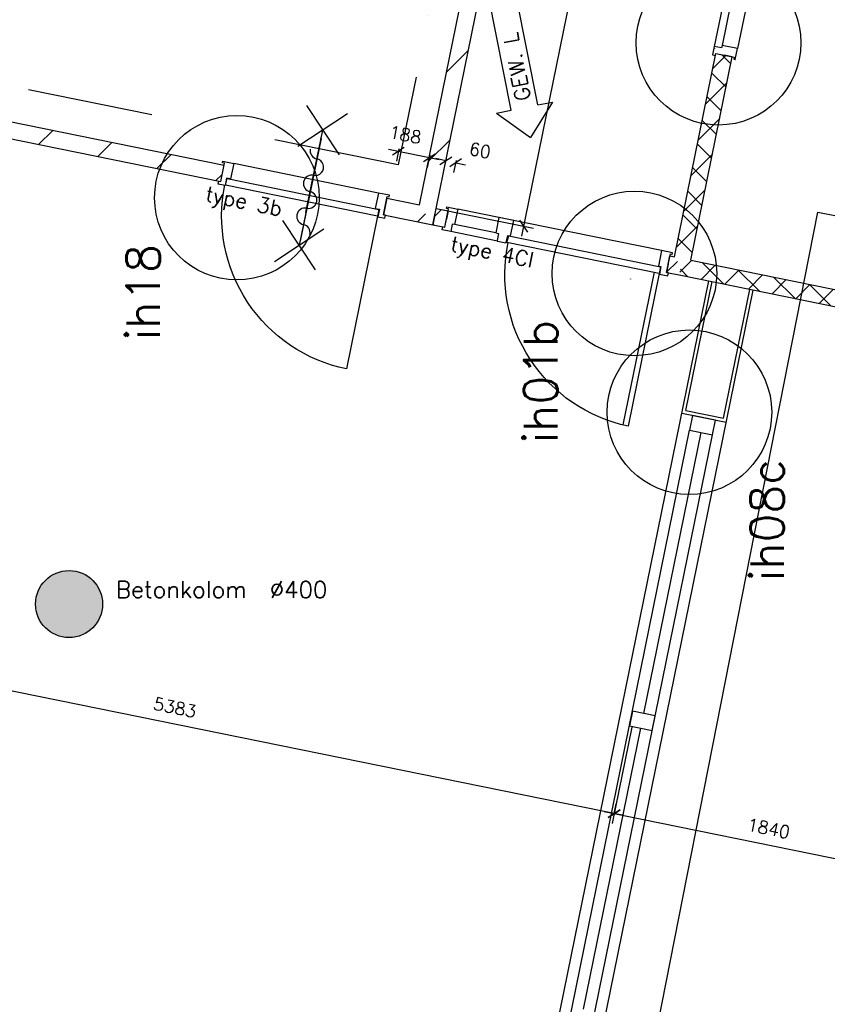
# Model space of a CAD drawing. Extents: x -29284 to 2055880, y -64816 to 121103.
# Tile 66 of 123: x 24821 to 29636, y 59506 to 65379. Entities that reach past the tile are written whole.
import ezdxf
from ezdxf.enums import TextEntityAlignment as Align

# ---------------------------------------------------------------- set-up
doc = ezdxf.new("R2010")
doc.units = 0
doc.header["$LTSCALE"] = 50
doc.header["$MEASUREMENT"] = 0
doc.header["$PDMODE"] = 3
doc.header["$PDSIZE"] = 0.1
doc.linetypes.add('DASHDOT', pattern=[1, 0.5, -0.25, 0, -0.25])
doc.linetypes.add('HIDDEN', pattern=[0.375, 0.25, -0.125])
doc.layers.get('0').update_dxf_attribs({"linetype": 'CONTINUOUS'})
doc.layers.get('DEFPOINTS').update_dxf_attribs({"linetype": 'CONTINUOUS'})
for name, color, linetype in [('00', 7, 'CONTINUOUS'), ('_BRANDCOMPART', 6, 'DASHDOT'), ('_DETAILNUMMERS', 4, 'CONTINUOUS'), ('_DETAILNUMMERSTEKST', 4, 'CONTINUOUS'), ('A--A21--_F123-', 9, 'CONTINUOUS'), ('A--A22--_F123-', 9, 'CONTINUOUS'), ('A--A28--_F12--', 7, 'CONTINUOUS'), ('A--L21--', 3, 'CONTINUOUS'), ('A--L22--', 3, 'CONTINUOUS'), ('A--L22--_F-2--', 7, 'CONTINUOUS'), ('A--L28--', 7, 'CONTINUOUS'), ('A--L28--_F12--', 7, 'CONTINUOUS'), ('A--L28DC1_KONSTR', 1, 'HIDDEN'), ('A--L31--_F123-', 7, 'CONTINUOUS'), ('A--L32--', 7, 'CONTINUOUS'), ('A--L32--_F123-', 1, 'CONTINUOUS'), ('A--L32--_F123-DRAAIR', 7, 'CONTINUOUS'), ('A--L65--', 7, 'CONTINUOUS'), ('A--L65--_F-23-', 7, 'CONTINUOUS'), ('A--L65--_F123-', 7, 'CONTINUOUS'), ('A--M$1A-_F123-', 1, 'CONTINUOUS'), ('A--M01A1_GEWIJZIGDPIJL', 1, 'CONTINUOUS'), ('A--M01B1_GEWIJZIGDPIJL', 2, 'CONTINUOUS'), ('A--M1$A-_F123-', 1, 'CONTINUOUS'), ('A--T$1A-25_TEKST', 2, 'CONTINUOUS'), ('TEKST_KOZIJNMERK', 2, 'CONTINUOUS'), ('X--LR---_CP', 7, 'CONTINUOUS'), ('Z', 7, 'CONTINUOUS')]:
    doc.layers.add(name, color=color, linetype=linetype)
doc.layers.add('bruto vloeroppervlak', color=3, linetype='CONTINUOUS', plot=False)
doc.styles.add('ALFA-0_25', font='ROMANS')
doc.styles.add('B-01', font='SIMPLEX.SHX', dxfattribs={"width": 0.8, "height": 4.5})
doc.styles.add('HIEMSTRA', font='romans.shx')
doc.dimstyles.new('1op2', dxfattribs={"dimscale": 30, "dimtxt": 2.5, "dimasz": 2, "dimexe": 2, "dimexo": 0, "dimgap": 2, "dimtad": 1, "dimdec": 0, "dimzin": 0, "dimdsep": 46, "dimtxsty": 'HIEMSTRA', "dimblk1": 'OBLIQUE', "dimblk2": 'OBLIQUE', "dimsah": 1, "dimcen": -3, "dimdle": 2, "dimclrd": 2, "dimclre": 2, "dimclrt": 3, "dimadec": 0, "dimazin": 0, "dimtfac": 1, "dimtdec": 0, "dimtofl": 0, "dimtmove": 2, "dimatfit": 3, "dimldrblk": 'OBLIQUE', "dimfxl": 1, "dimtvp": 0.833333, "dimtolj": 1, "dimtzin": 0, "dimarcsym": 0})
doc.dimstyles.new('STANDARD$0', dxfattribs={"dimscale": 30, "dimtxt": 2.5, "dimasz": 2, "dimexe": 2, "dimexo": 0, "dimgap": 2, "dimtad": 1, "dimdec": 0, "dimzin": 0, "dimdsep": 46, "dimtxsty": 'ALFA-0_25', "dimblk1": 'OBLIQUE', "dimblk2": 'OBLIQUE', "dimsah": 1, "dimcen": -3, "dimdle": 2, "dimclrd": 1, "dimclre": 1, "dimclrt": 2, "dimadec": 0, "dimazin": 0, "dimtfac": 0.666667, "dimtofl": 0, "dimtmove": 2, "dimatfit": 3, "dimldrblk": 'OBLIQUE', "dimfxl": 1, "dimtvp": 0.833333, "dimtolj": 1, "dimtzin": 0, "dimarcsym": 0})
pattern_1 = [(45, (-28763.22, -63905.21), (-84.85281, 84.85281), []), (135, (-28763.22, -63905.21), (-84.85281, -84.85281), [])]

# ---------------------------------------------------------------- blocks, each defined once
blk = doc.blocks.new('*U1442')
at = {"layer": 'A--A21--_F123-', "color": 2}
for points in [[(-3905.2, -19171.4), (-3964.2, -19210.5), (0, 0), (-49, 10)], [(0, 0), (49, -10), (-3905.2, -19171.4), (-3846.3, -19132.3)]]:
    blk.add_solid(points, dxfattribs=at)
blk = doc.blocks.new('*U1412')
at = {"layer": 'A--A22--_F123-', "linetype": 'Continuous'}
h = blk.add_hatch(dxfattribs=at)
h.set_pattern_fill('ALFALINE', color=256, scale=300, style=0)
h.set_pattern_definition([(45, (-23618.86, -64953.12), (-212.132, 212.132), [])])
h.paths.add_polyline_path([(0, 0), (59, 39), (2420.5, -442), (2410.5, -491), (2400.5, -540), (39, -59)])
at = {"layer": 'A--L22--_F-2--', "color": 3, "linetype": 'Continuous'}
for points in [[(59, 39), (59, 39), (2420.5, -442), (2420.5, -442)], [(39, -59), (39, -59), (2400.5, -540), (2400.5, -540)]]:
    blk.add_lwpolyline(points, dxfattribs=at)
blk = doc.blocks.new('*U1410')
at = {"layer": 'A--A22--_F123-', "linetype": 'Continuous'}
h = blk.add_hatch(dxfattribs=at)
h.set_pattern_fill('ALFALINE', color=256, scale=300, style=0)
h.set_pattern_definition([(45, (-26999.44, -64264.5), (-212.132, 212.132), [])])
h.paths.add_polyline_path([(0, 0), (10, 49), (206, 9.1), (245, -49.9), (284, -108.9), (-10, -49)])
at = {"layer": 'A--L22--_F-2--', "color": 3, "linetype": 'Continuous'}
for points in [[(0, 0), (-10, -49), (284, -108.9), (284, -108.9)], [(0, 0), (10, 49), (206, 9.1), (206, 9.1)]]:
    blk.add_lwpolyline(points, dxfattribs=at)
blk = doc.blocks.new('*U1409')
at = {"layer": 'A--A22--_F123-', "linetype": 'Continuous'}
h = blk.add_hatch(dxfattribs=at)
h.set_pattern_fill('ALFAKRS', color=256, scale=120, style=0)
h.set_pattern_definition([(45, (-28687.77, -63920.58), (-84.85281, 84.85281), []), (135, (-28687.77, -63920.58), (-84.85281, -84.85281), [])])
h.paths.add_polyline_path([(0, 0), (10, 49), (36.4, 43.6), (75.5, -15.4), (65.5, -64.4), (-10, -49)])
at = {"layer": 'A--L22--_F-2--', "color": 2, "linetype": 'Continuous'}
for points in [[(0, 0), (-10, -49), (65.5, -64.4), (65.5, -64.4)], [(0, 0), (10, 49), (36.4, 43.6), (36.4, 43.6)]]:
    blk.add_lwpolyline(points, dxfattribs=at)
blk = doc.blocks.new('Q0340081')
at = {"layer": 'A--L32--_F123-', "color": 2, "linetype": 'Continuous'}
blk.add_lwpolyline([(0, 0), (0, -40), (926.12, -40), (923.12, 0), (0, 0)], close=True, dxfattribs=at)
at = {"layer": 'A--L32--_F123-', "color": 1, "linetype": 'Continuous'}
blk.add_lwpolyline([(0, -40), (0, -970, 0.4142136), (930, -40)], format="xyb", dxfattribs=at)
blk = doc.blocks.new('DR_930TYPE3B')
at = {"layer": 'A--L32--_F123-', "color": 1}
blk.add_line((67, 0), (947, 0), dxfattribs=at)
for points in [[(0, -9), (0, 0), (67, 0), (67, -93.75), (42, -93.75), (42, -139), (0, -139), (0, -121), (12, -121), (12, -9), (0, -9)], [(1014, -9), (1014, 0), (947, 0), (947, -93.75), (972, -93.75), (972, -139), (1014, -139), (1014, -121), (1002, -121), (1002, -9), (1014, -9)]]:
    blk.add_lwpolyline(points, close=True, dxfattribs=at)
at = {"layer": 'X--LR---_CP', "color": 1, "linetype": 'Continuous'}
blk.add_point((0, 0), dxfattribs=at)
blk.add_point((0, 0), dxfattribs=at)
at = {"layer": 'A--L32--', "linetype": 'Continuous'}
blk.add_blockref('Q0340081', (43.94, -95.94), dxfattribs=at)
blk = doc.blocks.new('*U1399')
at = {"layer": 'A--A22--_F123-', "linetype": 'Continuous'}
h = blk.add_hatch(dxfattribs=at)
h.set_pattern_fill('ALFAKRS', color=256, scale=120, style=0)
h.set_pattern_definition([(45, (-27293.4, -64204.61), (-84.85281, 84.85281), []), (135, (-27293.4, -64204.61), (-84.85281, -84.85281), [])])
h.paths.add_polyline_path([(0, 0), (10, 49), (81.5, 34.4), (71.5, -14.6), (61.6, -63.6), (-10, -49)])
at = {"layer": 'A--L22--_F-2--', "color": 2, "linetype": 'Continuous'}
for points in [[(0, 0), (-10, -49), (61.6, -63.6), (71.5, -14.6)], [(0, 0), (10, 49), (81.5, 34.4), (71.5, -14.6)]]:
    blk.add_lwpolyline(points, dxfattribs=at)
blk = doc.blocks.new('S060204-')
at = {"layer": 'A--L65--_F-23-', "color": 255}
blk.add_circle((0, 0), 0.0123, dxfattribs=at)
at = {"layer": 'A--L65--_F123-', "color": 1, "linetype": 'Continuous'}
for points in [[(-1.25, 6.25), (1.25, 3.75)], [(1.25, 6.25), (-1.25, 3.75)], [(0, 0), (0, 5)]]:
    blk.add_lwpolyline(points, dxfattribs=at)
blk = doc.blocks.new('S060205A')
at = {"layer": 'A--L65--_F-23-', "color": 255}
blk.add_circle((0, -0.0123), 0.0123, dxfattribs=at)
at = {"layer": 'A--L65--_F123-', "color": 1, "linetype": 'Continuous'}
blk.add_lwpolyline([(0, -0.0123), (0, 6.2377)], dxfattribs=at)
for points in [[(-0.5, 5.7377, 0.41), (0, 5.2377)], [(0, 4.2377, 1), (0, 5.2377)], [(0, 4.2377, 1), (0, 3.2377)], [(0, 2.2377, 1), (0, 3.2377)], [(0, 2.2377, 1), (0, 1.2377)], [(0.5, 0.7377, 0.41), (0, 1.2377)]]:
    blk.add_lwpolyline(points, format="xyb", dxfattribs=at)
at = {"layer": 'A--L65--', "xscale": -1}
blk.add_blockref('S060204-', (0, 1.4877), dxfattribs=at)
blk.add_blockref('S060204-', (0, 1.4877), dxfattribs=at)
at = {"layer": 'A--L65--', "rotation": 180}
blk.add_blockref('S060204-', (0, 4.4877), dxfattribs=at)
blk.add_blockref('S060204-', (0, 4.4877), dxfattribs=at)
blk = doc.blocks.new('dr_930type4')
at = {"layer": 'A--L32--_F123-', "color": 1}
for p, q in [((67, 0), (1307, 0)), ((1057, -93.8), (1307, -93.8)), ((1038, -139), (1322, -139))]:
    blk.add_line(p, q, dxfattribs=at)
at = {"layer": 'A--L32--_F123-'}
for points in [[(0, -9), (0, 0), (67, 0), (67, -93.8), (52, -93.8), (52, -139), (0, -139), (0, -121), (12, -121), (12, -9), (0, -9)], [(969, 0), (1055, 0), (1057, 0), (1057, -93.8), (1057, -93.8), (1040, -93.8), (1040, -137), (1038, -139), (986, -139), (984, -137), (984, -93.8), (969, -93.8), (967, -93.8), (967, 0)], [(1374, -9), (1374, 0), (1307, 0), (1307, -93.8), (1322, -93.8), (1322, -139), (1374, -139), (1374, -121), (1362, -121), (1362, -9), (1374, -9)], [(54, -95.6), (54, -135.6), (980.1, -135.6), (977.1, -95.6), (54, -95.6)]]:
    blk.add_lwpolyline(points, close=True, dxfattribs=at)
blk.add_point((1374, 0), dxfattribs=at)
blk.add_point((1374, 0), dxfattribs=at)
at = {"layer": 'A--L32--_F123-DRAAIR', "color": 1}
blk.add_lwpolyline([(54, -135.6), (54, -1065.6, 0.414214), (973, -135.8)], format="xyb", dxfattribs=at)
at = {"layer": 'X--LR---_CP', "color": 1, "linetype": 'Continuous'}
blk.add_point((0, 0), dxfattribs=at)
at = {"layer": 'X--LR---_CP', "color": 1}
blk.add_point((982, 0), dxfattribs=at)
blk = doc.blocks.new('*U1380')
at = {"layer": 'A--A22--_F123-', "linetype": 'Continuous'}
h = blk.add_hatch(dxfattribs=at)
h.set_pattern_fill('ALFAKRS', color=256, scale=120, style=0)
h.set_pattern_definition(pattern_1)
h.paths.add_polyline_path([(0, 0), (-39, 59), (208.1, 1271.9), (257.1, 1261.9), (306.1, 1252), (59, 39)])
at = {"layer": 'A--L22--_F-2--', "color": 2, "linetype": 'Continuous'}
for points in [[(-39, 59), (-39, 59), (208.1, 1271.9), (257.1, 1261.9)], [(59, 39), (59, 39), (306.1, 1252), (257.1, 1261.9)]]:
    blk.add_lwpolyline(points, dxfattribs=at)
blk = doc.blocks.new('*U1375')
at = {"layer": 'A--A22--_F123-', "linetype": 'Continuous'}
h = blk.add_hatch(dxfattribs=at)
h.set_pattern_fill('ALFALINE', color=256, scale=300, style=0)
h.set_pattern_definition([(45, (-27244.4, -64214.6), (-212.132, 212.132), [])])
h.paths.add_polyline_path([(0, 0), (39, -59), (565.8, 2527.2), (516.8, 2537.2), (457.9, 2498.2), (-39, 59)])
at = {"layer": 'A--L22--_F-2--', "color": 3, "linetype": 'Continuous'}
for points in [[(39, -59), (39, -59), (565.8, 2527.2), (565.8, 2527.2)], [(-39, 59), (-39, 59), (457.9, 2498.2), (457.9, 2498.2)]]:
    blk.add_lwpolyline(points, dxfattribs=at)
blk = doc.blocks.new('Q020479-')
at = {"layer": 'A--A28--_F12--', "color": 8}
for points in [[(-200, 0), (-76.5, 184.8), (0, 200)], [(-200, 0), (0, 200), (76.5, 184.8)], [(-200, 0), (-141.4, 141.4), (-76.5, 184.8)], [(-200, 0), (76.5, 184.8), (141.4, 141.4)], [(-200, 0), (-184.8, 76.5), (-141.4, 141.4)], [(-200, 0), (141.4, 141.4), (184.8, 76.5)], [(-200, 0), (184.8, 76.5), (200, 0)], [(-200, 0), (200, 0), (184.8, -76.5)], [(-200, 0), (184.8, -76.5), (141.4, -141.4)], [(-200, 0), (141.4, -141.4), (76.5, -184.8)], [(-200, 0), (76.5, -184.8), (0, -200)], [(-200, 0), (0, -200), (-76.5, -184.8)], [(-200, 0), (-76.5, -184.8), (-141.4, -141.4)], [(-200, 0), (-141.4, -141.4), (-184.8, -76.5)]]:
    blk.add_solid(points, dxfattribs=at)
at = {"layer": 'A--L28--_F12--', "color": 3, "linetype": 'Continuous'}
blk.add_lwpolyline([(-200, 0, -1), (200, 0, -1), (-200, 0)], format="xyb", close=True, dxfattribs=at)
at = {"layer": 'X--LR---_CP'}
for p in [(0, 200), (200, 0), (200, 0)]:
    blk.add_point(p, dxfattribs=at)
blk = doc.blocks.new('*U1325')
at = {"layer": 'A--A22--_F123-', "linetype": 'Continuous'}
h = blk.add_hatch(dxfattribs=at)
h.set_pattern_fill('ALFAKRS', color=256, scale=120, style=0)
h.set_pattern_definition(pattern_1)
h.paths.add_polyline_path([(0, 0), (59, 39), (3519.7, -665.9), (3558.8, -724.9), (3597.9, -783.9), (-10, -49)])
at = {"layer": 'A--L22--_F-2--', "color": 2, "linetype": 'Continuous'}
for points in [[(59, 39), (59, 39), (3519.7, -665.9), (3519.7, -665.9)], [(-10, -49), (-10, -49), (3597.9, -783.9), (3597.9, -783.9)]]:
    blk.add_lwpolyline(points, dxfattribs=at)
blk = doc.blocks.new('_OBLIQUE')
at = {"color": 0, "linetype": 'ByBlock'}
blk.add_line((-0.5, -0.5), (0.5, 0.5), dxfattribs=at)
blk = doc.blocks.new('*D351')
at = {"layer": 'A--M$1A-_F123-', "color": 1, "linetype": 'Continuous', "lineweight": -2, "transparency": 16777216}
for p, q in [((28469.9, 61158.8), (28352.8, 60584.2)), ((30272.8, 60791.6), (30155.8, 60217)), ((28306, 60655), (30226.5, 60263.8))]:
    blk.add_line(p, q, dxfattribs=at)
at = {"layer": 'DEFPOINTS', "color": 0, "linetype": 'Continuous', "transparency": 16777216}
for p in [(28469.9, 61158.8), (30272.8, 60791.6), (30167.7, 60275.8)]:
    blk.add_point(p, dxfattribs=at)
at = {"layer": 'A--M$1A-_F123-', "color": 1, "linetype": 'Continuous', "lineweight": -2, "transparency": 16777216, "xscale": 60, "yscale": 60, "zscale": 60}
for p, rotation in [((28364.8, 60643), 168.4862903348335), ((30167.7, 60275.8), 348.4862903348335)]:
    blk.add_blockref('_OBLIQUE', p, dxfattribs=dict(at, rotation=rotation))
at = {"layer": 'A--M$1A-_F123-', "color": 2, "linetype": 'Continuous', "transparency": 16777216, "insert": (29285.7, 60554.9), "char_height": 75, "attachment_point": 5, "rotation": 348.48629, "style": 'ALFA-0_25'}
blk.add_mtext('\\A1;1840', dxfattribs=at)
blk = doc.blocks.new('*D406')
at = {"layer": 'A--M$1A-_F123-', "color": 1, "linetype": 'Continuous', "lineweight": -2, "transparency": 16777216}
for p, q in [((23089.8, 61717.6), (23101.7, 61776.4)), ((28423.6, 60631.1), (23031, 61729.5)), ((28364.8, 60643), (28376.8, 60701.8))]:
    blk.add_line(p, q, dxfattribs=at)
at = {"layer": 'DEFPOINTS', "color": 0, "linetype": 'Continuous', "transparency": 16777216}
for p in [(23089.8, 61717.6), (23089.8, 61717.6), (28364.8, 60643)]:
    blk.add_point(p, dxfattribs=at)
at = {"layer": 'A--M$1A-_F123-', "color": 1, "linetype": 'Continuous', "lineweight": -2, "transparency": 16777216, "xscale": 60, "yscale": 60, "zscale": 60}
for p, rotation in [((23089.8, 61717.6), 168.4862903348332), ((28364.8, 60643), 348.4862903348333)]:
    blk.add_blockref('_OBLIQUE', p, dxfattribs=dict(at, rotation=rotation))
at = {"layer": 'A--M$1A-_F123-', "color": 2, "linetype": 'Continuous', "transparency": 16777216, "insert": (25746.7, 61275.8), "char_height": 75, "attachment_point": 5, "rotation": 348.48629, "style": 'ALFA-0_25'}
blk.add_mtext('\\A1;5383', dxfattribs=at)
blk = doc.blocks.new('*D701')
at = {"layer": 'A--M1$A-_F123-', "color": 1, "lineweight": -2, "transparency": 16777216}
for p, q in [((27081.9, 64609.3), (27066.8, 64534.9)), ((27020, 64605.7), (27321.8, 64544.2)), ((27266.1, 64571.7), (27251, 64497.4))]:
    blk.add_line(p, q, dxfattribs=at)
at = {"layer": 'DEFPOINTS', "color": 0, "transparency": 16777216}
for p in [(27081.9, 64609.3), (27263, 64556.2), (27266.1, 64571.7)]:
    blk.add_point(p, dxfattribs=at)
at = {"layer": 'A--M1$A-_F123-', "color": 1, "lineweight": -2, "transparency": 16777216, "xscale": 60, "yscale": 60, "zscale": 60}
for p, rotation in [((27078.8, 64593.7), 168.4862992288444), ((27263, 64556.2), 348.4862992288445)]:
    blk.add_blockref('_OBLIQUE', p, dxfattribs=dict(at, rotation=rotation))
at = {"layer": 'A--M1$A-_F123-', "color": 2, "transparency": 16777216, "insert": (27120, 64693.1), "char_height": 75, "attachment_point": 5, "rotation": 348.4863, "style": 'ALFA-0_25'}
blk.add_mtext('\\A1;188', dxfattribs=at)
blk = doc.blocks.new('*D702')
at = {"layer": 'A--M1$A-_F123-', "color": 1, "lineweight": -2, "transparency": 16777216}
for p, q in [((27361.2, 64537.8), (27302.5, 64550.2)), ((27364.1, 64551.8), (27348.7, 64479.1)), ((27423.3, 64539.3), (27407.9, 64466.6)), ((27420.3, 64525.3), (27479, 64512.9))]:
    blk.add_line(p, q, dxfattribs=at)
at = {"layer": 'DEFPOINTS', "color": 0, "transparency": 16777216}
for p in [(27364.1, 64551.8), (27420.3, 64525.3), (27423.3, 64539.3)]:
    blk.add_point(p, dxfattribs=at)
at = {"layer": 'A--M1$A-_F123-', "color": 1, "lineweight": -2, "transparency": 16777216, "xscale": 60, "yscale": 60, "zscale": 60}
for p, rotation in [((27361.2, 64537.8), 348.0635147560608), ((27420.3, 64525.3), 168.0635147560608)]:
    blk.add_blockref('_OBLIQUE', p, dxfattribs=dict(at, rotation=rotation))
at = {"layer": 'A--M1$A-_F123-', "color": 2, "transparency": 16777216, "insert": (27565.7, 64598.9), "char_height": 75, "attachment_point": 5, "rotation": 348.06351, "style": 'ALFA-0_25'}
blk.add_mtext('\\A1;60', dxfattribs=at)
blk = doc.blocks.new('DETAILNR')
at = {"layer": '_DETAILNUMMERS'}
blk.add_circle((32.9, -23.2), 490.7, dxfattribs=at)
at = {"layer": 'X--LR---_CP'}
blk.add_point((0, 0), dxfattribs=at)
at = {"layer": '_DETAILNUMMERSTEKST', "style": 'ALFA-0_25'}
blk.add_attdef('DETAILNR', text='', height=200, rotation=90, dxfattribs=at).set_placement((-618.4, 223.8), align=Align.RIGHT)
blk = doc.blocks.new('A$C39B70B01')
at = {"layer": 'A--M01A1_GEWIJZIGDPIJL'}
for p, q in [((-71.8, 186.1), (-590.8, 705.2)), ((-186.1, 71.8), (-705.2, 590.8)), ((-71.8, 186.1), (-8.2, 249.7)), ((-8.2, 249.7), (0, 0)), ((-249.7, 8.2), (-186.1, 71.8)), ((-249.7, 8.2), (0, 0))]:
    blk.add_line(p, q, dxfattribs=at)
blk.add_arc((-648, 648), 80.9, 45, 225, dxfattribs=at)
at = {"layer": 'A--M01B1_GEWIJZIGDPIJL', "style": 'HIEMSTRA'}
blk.add_text('GEW. L', height=90, rotation=135, dxfattribs=at).set_placement((-125.3, 191.2))
blk = doc.blocks.new('*D1618')
at = {"layer": 'bruto vloeroppervlak', "color": 2, "linetype": 'Continuous', "lineweight": -2, "transparency": 16777216}
for p, q in [((28121.9, 68271.9), (28702, 68153.8)), ((28655.2, 68224.5), (27812.7, 64088.6)), ((27303.4, 64253.6), (27883.5, 64135.4))]:
    blk.add_line(p, q, dxfattribs=at)
at = {"layer": 'DEFPOINTS', "color": 0, "linetype": 'Continuous', "transparency": 16777216}
for p in [(28121.9, 68271.9), (27303.4, 64253.6), (27824.7, 64147.4)]:
    blk.add_point(p, dxfattribs=at)
at = {"layer": 'bruto vloeroppervlak', "color": 2, "linetype": 'Continuous', "lineweight": -2, "transparency": 16777216, "xscale": 60, "yscale": 60, "zscale": 60}
for p, rotation in [((28643.2, 68165.7), 78.48629033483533), ((27824.7, 64147.4), 258.4862903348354)]:
    blk.add_blockref('_OBLIQUE', p, dxfattribs=dict(at, rotation=rotation))
at = {"layer": 'bruto vloeroppervlak', "color": 3, "linetype": 'Continuous', "transparency": 16777216, "insert": (28138.4, 66176), "char_height": 75, "attachment_point": 5, "rotation": 78.48629, "style": 'HIEMSTRA'}
blk.add_mtext('\\A1;4101', dxfattribs=at)

msp = doc.modelspace()

# ---------------------------------------------------------------- linework, layer by layer
at = {"layer": '_BRANDCOMPART', "ltscale": 30}
msp.add_lwpolyline([(27783.8, 67976.5), (27078.1, 64512.2), (21419, 65664.9)], dxfattribs=at)
at = {"layer": 'A--L31--_F123-', "color": 13, "linetype": 'Continuous'}
msp.add_lwpolyline([(32732, 39104.9), (24937, 40639), (29580.2, 64231.5), (37375.2, 62697.4)], close=True, dxfattribs=at)
at = {"layer": 'A--L32--', "color": 1, "linetype": 'Continuous'}
msp.add_line((28419.3, 62962.6), (28604.9, 63873.8), dxfattribs=at)
at = {"layer": 'A--L32--_F123-'}
for p, q in [((26253.9, 50685.4), (28929.5, 63820.3)), ((28792.5, 63047.4), (28949.1, 63816.3)), ((26518.4, 50631.5), (29194, 63766.4)), ((29017.8, 63001.5), (29174.4, 63770.4)), ((28768.9, 63031.8), (29033.4, 62977.9)), ((28792.5, 63047.4), (29017.8, 63001.5)), ((25599.5, 47144.7), (28815.1, 62930.6)), ((28541.9, 61241.1), (28883.2, 62916.7)), ((25735.7, 47117), (28951.3, 62902.8)), ((28182.6, 59477.3), (28523.9, 61152.9))]:
    msp.add_line(p, q, dxfattribs=at)
at = {"layer": 'A--L32--_F123-', "color": 2}
for points in [[(28815.1, 62930.6), (28951.3, 62902.8), (28969.2, 62991), (28833, 63018.8)], [(28455.8, 61166.8), (28592, 61139), (28610, 61227.2), (28473.8, 61255)]]:
    msp.add_lwpolyline(points, close=True, dxfattribs=at)
at = {"layer": 'Z'}
msp.add_line((27009.4, 64313.5), (26989.5, 64215.5), dxfattribs=at)

# ---------------------------------------------------------------- block references
at = {"layer": '00'}
ref = msp.add_blockref('DETAILNR', (28963.9, 65208.1), dxfattribs=dict(at, rotation=90))
ref.add_attrib('DETAILNR', 'ih01b', dxfattribs={"layer": '_DETAILNUMMERSTEKST', "height": 200, "rotation": 90, "style": 'ALFA-0_25'}).set_placement((28740.1, 66460.3), align=Align.RIGHT)
ref = msp.add_blockref('DETAILNR', (26093, 64284.2), dxfattribs=dict(at, rotation=90))
ref.add_attrib('DETAILNR', 'ih18', dxfattribs={"layer": '_DETAILNUMMERSTEKST', "height": 200, "rotation": 90, "style": 'ALFA-0_25'}).set_placement((25657.5, 64040.7), align=Align.RIGHT)
ref = msp.add_blockref('DETAILNR', (28462.5, 63832.1), dxfattribs=dict(at, rotation=90))
ref.add_attrib('DETAILNR', 'ih01b', dxfattribs={"layer": '_DETAILNUMMERSTEKST', "height": 200, "rotation": 90, "style": 'ALFA-0_25'}).set_placement((28027, 63588.6), align=Align.RIGHT)
ref = msp.add_blockref('DETAILNR', (28790.4, 63004.5), dxfattribs=dict(at, rotation=90))
ref.add_attrib('DETAILNR', 'ih08c', dxfattribs={"layer": '_DETAILNUMMERSTEKST', "height": 200, "rotation": 90, "style": 'ALFA-0_25'}).set_placement((29377.2, 62758.3), align=Align.RIGHT)
at = {"layer": 'A--L21--', "linetype": 'Continuous'}
msp.add_blockref('*U1442', (27056.6, 83332.3), dxfattribs=at)
at = {"layer": 'A--L22--'}
for name, p in [('*U1375', (27244.4, 64214.6)), ('*U1380', (28763.2, 63905.2)), ('*U1412', (23618.9, 64953.1)), ('*U1410', (26999.4, 64264.5)), ('*U1399', (27293.4, 64204.6)), ('*U1409', (28687.8, 63920.6)), ('*U1325', (28763.2, 63905.2))]:
    msp.add_blockref(name, p, dxfattribs=at)
at = {"layer": 'A--L28--', "linetype": 'Continuous'}
msp.add_blockref('Q020479-', (25115.6, 61893.1), dxfattribs=at)
msp.add_blockref('Q020479-', (25115.6, 61893.1), dxfattribs=at)
at = {"layer": 'A--L28DC1_KONSTR', "color": 0, "linetype": 'Continuous', "rotation": 326.2466354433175}
msp.add_blockref('A$C39B70B01', (27866.4, 64675.6), dxfattribs=at)
at = {"layer": 'A--L32--', "linetype": 'Continuous', "rotation": 258.4862903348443}
msp.add_blockref('dr_930type4', (29361.7, 66487.6), dxfattribs=at)
at = {"layer": 'A--L32--', "xscale": -1, "rotation": 348.4863}
msp.add_blockref('DR_930TYPE3B', (27025.4, 64331.7), dxfattribs=at)
at = {"layer": 'A--L32--', "linetype": 'Continuous', "xscale": -0.9999999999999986, "rotation": 348.4862903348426}
msp.add_blockref('dr_930type4', (28713.7, 63987.8), dxfattribs=at)
at = {"layer": 'A--L65--', "xscale": 100, "yscale": 100, "zscale": 2, "rotation": 168.4862903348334}
msp.add_blockref('S060205A', (26617.4, 64669.9), dxfattribs=at)

# ---------------------------------------------------------------- texts
at = {"layer": 'A--T$1A-25_TEKST', "style": 'B-01'}
msp.add_text('Betonkolom  %%C400', height=100, dxfattribs=at).set_placement((25395.1, 61929.4))
at = {"layer": 'TEKST_KOZIJNMERK', "style": 'HIEMSTRA'}
for s, p in [('type 3b', (25922.8, 64297.9)), ('type 4CI', (27383.4, 64000.3))]:
    msp.add_text(s, height=90, rotation=348.486, dxfattribs=at).set_placement(p)

# ---------------------------------------------------------------- dimensions: what is measured, and where the dimension line sits
at = {"layer": 'A--M$1A-_F123-', "linetype": 'Continuous'}
for p1, p2, distance, picture, middle in [((28364.8, 60643), (23089.8, 61717.6), 0, '*D406', (25746.7, 61275.8)), ((28469.9, 61158.8), (30272.8, 60791.6), -526.4, '*D351', (29285.7, 60554.9))]:
    dim = msp.add_aligned_dim(p1=p1, p2=p2, distance=distance, dimstyle='STANDARD$0', dxfattribs=at)
    dim.commit()
    dim.dimension.update_dxf_attribs({"geometry": picture, "text_midpoint": middle})
at = {"layer": 'A--M1$A-_F123-'}
for base, p1, p2, angle, picture, middle in [((27263, 64556.2), (27081.9, 64609.3), (27266.1, 64571.7), 348.4863, '*D701', (27120, 64693.1)), ((27420.2946, 64525.2722), (27364.1188, 64551.7775), (27423.255, 64539.2762), 348.06351, '*D702', (27565.7048, 64598.9364))]:
    dim = msp.add_linear_dim(base=base, p1=p1, p2=p2, angle=angle, dimstyle='STANDARD$0', dxfattribs=at)
    dim.commit()
    dim.dimension.update_dxf_attribs({"geometry": picture, "text_midpoint": middle, "dimtype": 161})
at = {"layer": 'bruto vloeroppervlak', "linetype": 'Continuous'}
dim = msp.add_aligned_dim(p1=(28121.9, 68271.9), p2=(27303.4, 64253.6), distance=532, dimstyle='1op2', dxfattribs=at)
dim.commit()
dim.dimension.update_dxf_attribs({"geometry": '*D1618', "text_midpoint": (28138.4, 66176)})

doc.saveas('drawing.dxf')
